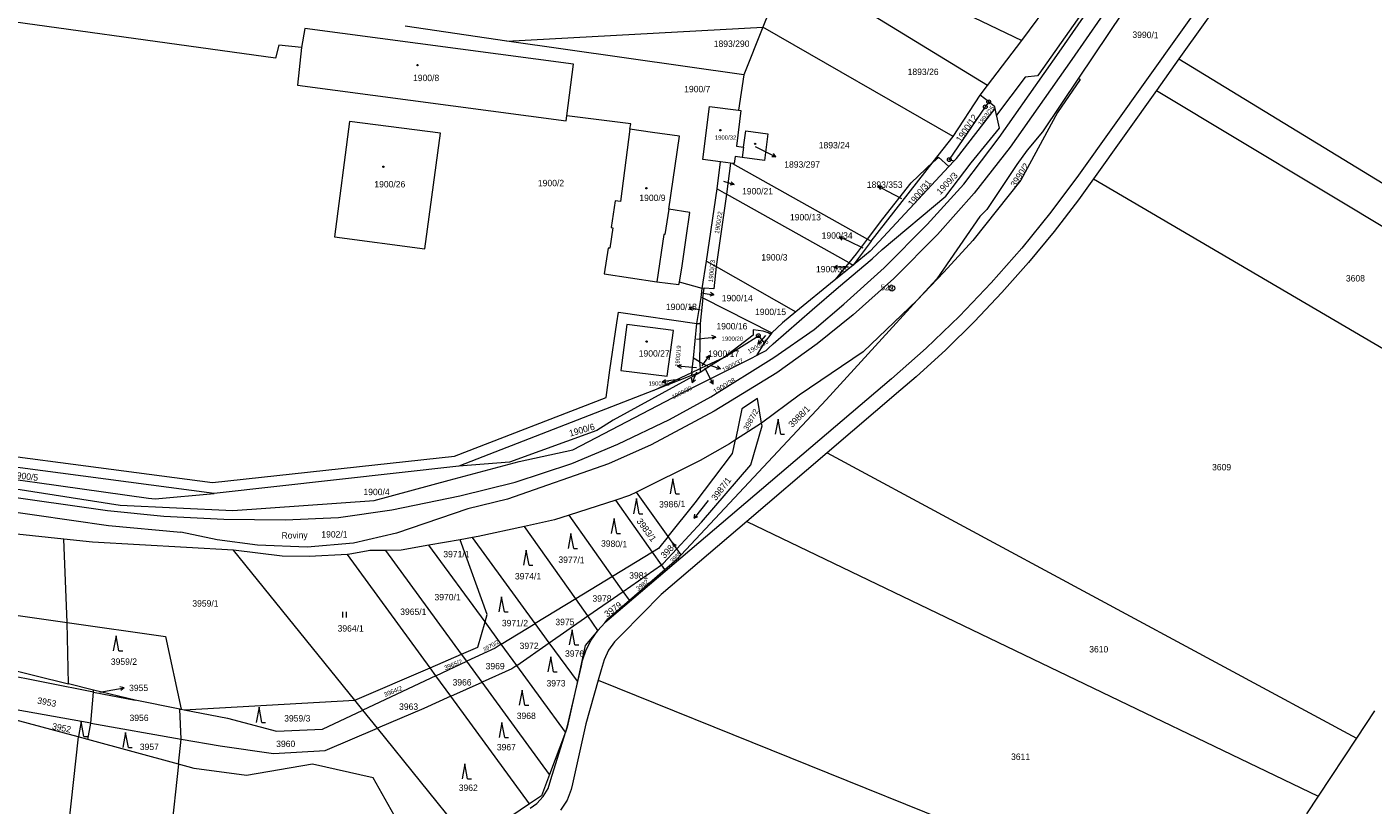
# Model space of a CAD drawing. Header units: metres. Extents: x -595226 to -593310, y -1169452 to -1167804.
# Tile 30 of 35: x -593974 to -593617, y -1169091 to -1168884. Entities that reach past the tile are written whole.
import ezdxf
from ezdxf.enums import TextEntityAlignment as Align

# ---------------------------------------------------------------- set-up
doc = ezdxf.new("R2010")
doc.units = ezdxf.units.M
doc.layers.add('geo katastr', color=5, linetype='Continuous', lineweight=0)
for name, color, linetype in [('Pop  PČ popisy', 7, 'Continuous'), ('Značky bodu BP', 7, 'Continuous'), ('Značky budov', 7, 'Continuous'), ('Značky kultur', 7, 'Continuous')]:
    doc.layers.add(name, color=color, linetype=linetype)
doc.styles.add('dgn001', font='dgn001.shx')
doc.styles.add('dgn023', font='dgn023.shx')

# ---------------------------------------------------------------- blocks, each defined once
blk = doc.blocks.new('4.02333')
at = {"layer": 'Značky budov', "color": 7, "linetype": 'Continuous', "lineweight": 13}
blk.add_circle((-0.01, 0), 0.175, dxfattribs=at)
blk = doc.blocks.new('4.02652')
at = {"layer": 'Značky budov', "color": 7, "linetype": 'Continuous', "lineweight": 13}
blk.add_circle((-0.01, 0), 0.175, dxfattribs=at)
blk = doc.blocks.new('4.02660')
at = {"layer": 'Značky budov', "color": 7, "linetype": 'Continuous', "lineweight": 13}
blk.add_circle((-0.01, 0), 0.175, dxfattribs=at)
blk = doc.blocks.new('4.02850')
at = {"layer": 'Značky budov', "color": 7, "linetype": 'Continuous', "lineweight": 13}
blk.add_circle((-0.01, 0), 0.175, dxfattribs=at)
blk = doc.blocks.new('4.021374')
at = {"layer": 'Značky budov', "color": 7, "linetype": 'Continuous', "lineweight": 13}
blk.add_circle((-0.01, 0), 0.175, dxfattribs=at)
blk = doc.blocks.new('4.021384')
at = {"layer": 'Značky budov', "color": 7, "linetype": 'Continuous', "lineweight": 13}
blk.add_circle((-0.01, 0), 0.175, dxfattribs=at)
blk = doc.blocks.new('102928')
at = {"layer": 'Pop  PČ popisy', "color": 6, "linetype": 'Continuous', "lineweight": 0}
for p, q in [((0, 0), (2.87, -0.88)), ((2.87, -0.88), (1.77, -1.06)), ((2.87, -0.88), (2.06, -0.11))]:
    blk.add_line(p, q, dxfattribs=at)
blk = doc.blocks.new('102955')
at = {"layer": 'Pop  PČ popisy', "color": 6, "linetype": 'Continuous', "lineweight": 0}
for p, q in [((0, 0), (2.96, -0.47)), ((2.96, -0.47), (2.05, 0.18)), ((2.96, -0.47), (1.9, -0.81))]:
    blk.add_line(p, q, dxfattribs=at)
blk = doc.blocks.new('102956')
at = {"layer": 'Pop  PČ popisy', "color": 6, "linetype": 'Continuous', "lineweight": 0}
for p, q in [((0, 0), (1.76, 2.43)), ((1.76, 2.43), (0.77, 1.91)), ((1.76, 2.43), (1.58, 1.32))]:
    blk.add_line(p, q, dxfattribs=at)
blk = doc.blocks.new('102957')
at = {"layer": 'Pop  PČ popisy', "color": 6, "linetype": 'Continuous', "lineweight": 0}
for p, q in [((-2.91, 0.73), (-1.82, 0.97)), ((0, 0), (-2.91, 0.73)), ((-2.91, 0.73), (-2.06, 0))]:
    blk.add_line(p, q, dxfattribs=at)
blk = doc.blocks.new('102958')
at = {"layer": 'Pop  PČ popisy', "color": 6, "linetype": 'Continuous', "lineweight": 0}
for p, q in [((-2.99, 0.26), (-1.95, 0.67)), ((0, 0), (-2.99, 0.26)), ((-2.99, 0.26), (-2.04, -0.32))]:
    blk.add_line(p, q, dxfattribs=at)
blk = doc.blocks.new('102959')
at = {"layer": 'Pop  PČ popisy', "color": 6, "linetype": 'Continuous', "lineweight": 0}
for p, q in [((0, 0), (2.98, 0.31)), ((2.98, 0.31), (1.94, 0.71)), ((2.98, 0.31), (2.04, -0.29))]:
    blk.add_line(p, q, dxfattribs=at)
blk = doc.blocks.new('1029253')
at = {"layer": 'Pop  PČ popisy', "color": 6, "linetype": 'Continuous', "lineweight": 0}
for p, q in [((0, 0), (2.96, 0.52)), ((2.96, 0.52), (1.88, 0.84)), ((2.96, 0.52), (2.06, -0.15))]:
    blk.add_line(p, q, dxfattribs=at)
blk = doc.blocks.new('1029312')
at = {"layer": 'Pop  PČ popisy', "color": 6, "linetype": 'Continuous', "lineweight": 0}
for p, q in [((0, 0), (-2.65, 1.41)), ((-2.65, 1.41), (-1.53, 1.38)), ((-2.65, 1.41), (-2, 0.5))]:
    blk.add_line(p, q, dxfattribs=at)
blk = doc.blocks.new('1029313')
at = {"layer": 'Pop  PČ popisy', "color": 6, "linetype": 'Continuous', "lineweight": 0}
for p, q in [((0, 0), (-2.01, -2.23)), ((-2.01, -2.23), (-1.71, -1.15)), ((-2.01, -2.23), (-0.97, -1.82))]:
    blk.add_line(p, q, dxfattribs=at)
blk = doc.blocks.new('1029342')
at = {"layer": 'Pop  PČ popisy', "color": 6, "linetype": 'Continuous', "lineweight": 0}
for p, q in [((0, 0), (2.7, -1.32)), ((2.7, -1.32), (1.58, -1.33)), ((2.7, -1.32), (2.02, -0.43))]:
    blk.add_line(p, q, dxfattribs=at)
blk = doc.blocks.new('1029401')
at = {"layer": 'Pop  PČ popisy', "color": 6, "linetype": 'Continuous', "lineweight": 0}
for p, q in [((-2.7, 1.32), (-1.58, 1.33)), ((0, 0), (-2.7, 1.32)), ((-2.7, 1.32), (-2.02, 0.43))]:
    blk.add_line(p, q, dxfattribs=at)
blk = doc.blocks.new('1029402')
at = {"layer": 'Pop  PČ popisy', "color": 6, "linetype": 'Continuous', "lineweight": 0}
for p, q in [((-3, 0.05), (-1.99, 0.54)), ((0, 0), (-3, 0.05)), ((-3, 0.05), (-2.01, -0.47))]:
    blk.add_line(p, q, dxfattribs=at)
blk = doc.blocks.new('1029403')
at = {"layer": 'Pop  PČ popisy', "color": 6, "linetype": 'Continuous', "lineweight": 0}
for p, q in [((0, 0), (2.82, -1.03)), ((2.82, -1.03), (1.71, -1.15)), ((2.82, -1.03), (2.05, -0.21))]:
    blk.add_line(p, q, dxfattribs=at)
blk = doc.blocks.new('1029404')
at = {"layer": 'Pop  PČ popisy', "color": 6, "linetype": 'Continuous', "lineweight": 0}
for p, q in [((0, 0), (1.36, -2.67)), ((1.36, -2.67), (0.46, -2.01)), ((1.36, -2.67), (1.35, -1.55))]:
    blk.add_line(p, q, dxfattribs=at)
blk = doc.blocks.new('1029405')
at = {"layer": 'Pop  PČ popisy', "color": 6, "linetype": 'Continuous', "lineweight": 0}
for p, q in [((0, 0), (-1.12, -2.78)), ((-1.12, -2.78), (-1.21, -1.67)), ((-1.12, -2.78), (-0.29, -2.04))]:
    blk.add_line(p, q, dxfattribs=at)
blk = doc.blocks.new('1029406')
at = {"layer": 'Pop  PČ popisy', "color": 6, "linetype": 'Continuous', "lineweight": 0}
for p, q in [((-2.97, -0.42), (-2.05, 0.22)), ((0, 0), (-2.97, -0.42)), ((-2.97, -0.42), (-1.91, -0.77))]:
    blk.add_line(p, q, dxfattribs=at)
blk = doc.blocks.new('3.08148')
at = {"layer": 'Značky kultur', "color": 7, "linetype": 'Continuous', "lineweight": 13}
for p, q in [((0, 4), (-0.75, 0)), ((0.75, 0), (0, 4)), ((0.75, 0), (1.75, 0))]:
    blk.add_line(p, q, dxfattribs=at)
blk = doc.blocks.new('3.08149')
at = {"layer": 'Značky kultur', "color": 7, "linetype": 'Continuous', "lineweight": 13}
for p, q in [((0, 4), (-0.75, 0)), ((0.75, 0), (0, 4)), ((0.75, 0), (1.75, 0))]:
    blk.add_line(p, q, dxfattribs=at)
blk = doc.blocks.new('3.08150')
at = {"layer": 'Značky kultur', "color": 7, "linetype": 'Continuous', "lineweight": 13}
for p, q in [((0, 4), (-0.75, 0)), ((0.75, 0), (0, 4)), ((0.75, 0), (1.75, 0))]:
    blk.add_line(p, q, dxfattribs=at)
blk = doc.blocks.new('3.08153')
at = {"layer": 'Značky kultur', "color": 7, "linetype": 'Continuous', "lineweight": 13}
for p, q in [((0, 4), (-0.75, 0)), ((0.75, 0), (0, 4)), ((0.75, 0), (1.75, 0))]:
    blk.add_line(p, q, dxfattribs=at)
blk = doc.blocks.new('3.0632')
at = {"layer": 'Značky kultur', "color": 7, "linetype": 'Continuous', "lineweight": 13}
for p, q in [((-0.51, 0), (-0.51, 1.5)), ((0.49, 0), (0.49, 1.5))]:
    blk.add_line(p, q, dxfattribs=at)
blk = doc.blocks.new('3.08155')
at = {"layer": 'Značky kultur', "color": 7, "linetype": 'Continuous', "lineweight": 13}
for p, q in [((0, 4), (-0.75, 0)), ((0.75, 0), (0, 4)), ((0.75, 0), (1.75, 0))]:
    blk.add_line(p, q, dxfattribs=at)
blk = doc.blocks.new('3.08156')
at = {"layer": 'Značky kultur', "color": 7, "linetype": 'Continuous', "lineweight": 13}
for p, q in [((0, 4), (-0.75, 0)), ((0.75, 0), (0, 4)), ((0.75, 0), (1.75, 0))]:
    blk.add_line(p, q, dxfattribs=at)
blk = doc.blocks.new('3.08157')
at = {"layer": 'Značky kultur', "color": 7, "linetype": 'Continuous', "lineweight": 13}
for p, q in [((0, 4), (-0.75, 0)), ((0.75, 0), (0, 4)), ((0.75, 0), (1.75, 0))]:
    blk.add_line(p, q, dxfattribs=at)
blk = doc.blocks.new('3.08158')
at = {"layer": 'Značky kultur', "color": 7, "linetype": 'Continuous', "lineweight": 13}
for p, q in [((0, 4), (-0.75, 0)), ((0.75, 0), (0, 4)), ((0.75, 0), (1.75, 0))]:
    blk.add_line(p, q, dxfattribs=at)
blk = doc.blocks.new('3.08159')
at = {"layer": 'Značky kultur', "color": 7, "linetype": 'Continuous', "lineweight": 13}
for p, q in [((0, 4), (-0.75, 0)), ((0.75, 0), (0, 4)), ((0.75, 0), (1.75, 0))]:
    blk.add_line(p, q, dxfattribs=at)
blk = doc.blocks.new('3.08160')
at = {"layer": 'Značky kultur', "color": 7, "linetype": 'Continuous', "lineweight": 13}
for p, q in [((0, 4), (-0.75, 0)), ((0.75, 0), (0, 4)), ((0.75, 0), (1.75, 0))]:
    blk.add_line(p, q, dxfattribs=at)
blk = doc.blocks.new('3.08185')
at = {"layer": 'Značky kultur', "color": 7, "linetype": 'Continuous', "lineweight": 13}
for p, q in [((0, 4), (-0.75, 0)), ((0.75, 0), (0, 4)), ((0.75, 0), (1.75, 0))]:
    blk.add_line(p, q, dxfattribs=at)
blk = doc.blocks.new('3.08186')
at = {"layer": 'Značky kultur', "color": 7, "linetype": 'Continuous', "lineweight": 13}
for p, q in [((0, 4), (-0.75, 0)), ((0.75, 0), (0, 4)), ((0.75, 0), (1.75, 0))]:
    blk.add_line(p, q, dxfattribs=at)
blk = doc.blocks.new('3.08187')
at = {"layer": 'Značky kultur', "color": 7, "linetype": 'Continuous', "lineweight": 13}
for p, q in [((0, 4), (-0.75, 0)), ((0.75, 0), (0, 4)), ((0.75, 0), (1.75, 0))]:
    blk.add_line(p, q, dxfattribs=at)
blk = doc.blocks.new('3.08188')
at = {"layer": 'Značky kultur', "color": 7, "linetype": 'Continuous', "lineweight": 13}
for p, q in [((0, 4), (-0.75, 0)), ((0.75, 0), (0, 4)), ((0.75, 0), (1.75, 0))]:
    blk.add_line(p, q, dxfattribs=at)
blk = doc.blocks.new('8.0214')
at = {"layer": 'Značky kultur', "color": 7, "linetype": 'Continuous', "lineweight": 13}
for p, q in [((1.83, 2.36), (-1.86, -2.37)), ((-1.86, -2.37), (-1.66, -1.29)), ((-1.86, -2.37), (-0.87, -1.91))]:
    blk.add_line(p, q, dxfattribs=at)
blk = doc.blocks.new('3.08189')
at = {"layer": 'Značky kultur', "color": 7, "linetype": 'Continuous', "lineweight": 13}
for p, q in [((0, 4), (-0.75, 0)), ((0.75, 0), (0, 4)), ((0.75, 0), (1.75, 0))]:
    blk.add_line(p, q, dxfattribs=at)
blk = doc.blocks.new('3.08191')
at = {"layer": 'Značky kultur', "color": 7, "linetype": 'Continuous', "lineweight": 13}
for p, q in [((0, 4), (-0.75, 0)), ((0.75, 0), (0, 4)), ((0.75, 0), (1.75, 0))]:
    blk.add_line(p, q, dxfattribs=at)
blk = doc.blocks.new('1.01122')
at = {"layer": 'Značky bodu BP', "color": 3, "linetype": 'Continuous', "lineweight": 13}
for radius in [0.75, 0.03]:
    blk.add_circle((0, 0), radius, dxfattribs=at)
blk = doc.blocks.new('1.05308')
at = {"layer": 'Značky bodu BP', "color": 3, "linetype": 'Continuous', "lineweight": 13}
for radius in [0.5, 0.0303]:
    blk.add_circle((0, 0), radius, dxfattribs=at)
blk = doc.blocks.new('1.05358')
at = {"layer": 'Značky bodu BP', "color": 3, "linetype": 'Continuous', "lineweight": 13}
for radius in [0.5, 0.0303]:
    blk.add_circle((0, 0), radius, dxfattribs=at)
blk = doc.blocks.new('1.05848')
at = {"layer": 'Značky bodu BP', "color": 3, "linetype": 'Continuous', "lineweight": 13}
for radius in [0.5, 0.0303]:
    blk.add_circle((0, 0), radius, dxfattribs=at)
blk = doc.blocks.new('1.05849')
at = {"layer": 'Značky bodu BP', "color": 3, "linetype": 'Continuous', "lineweight": 13}
for radius in [0.5, 0.0303]:
    blk.add_circle((0, 0), radius, dxfattribs=at)

msp = doc.modelspace()

# ---------------------------------------------------------------- linework, layer by layer
at = {"layer": 'geo katastr', "color": 5, "true_color": 0x0000fa}
for p, q in [((-593700.16, -1168890.96), (-593650.44, -1168819.04)), ((-593664.98, -1168846.82), (-593696.8, -1168892.91)), ((-593710.11, -1168887.85), (-593686.51, -1168855.85)), ((-593772.94, -1168869.6), (-593778.83, -1168884.33)), ((-593719.18, -1168899.86), (-593757.59, -1168876.34)), ((-593725.09, -1168880.71), (-593710.11, -1168887.85)), ((-593846.8, -1168888.05), (-593873.8, -1168884.1)), ((-593846.8, -1168888.05), (-593778.83, -1168884.33)), ((-593778.83, -1168884.33), (-593783.94, -1168896.98)), ((-593728.33, -1168913.39), (-593778.83, -1168884.33)), ((-593783.94, -1168896.98), (-593846.8, -1168888.05)), ((-593719.18, -1168899.86), (-593710.11, -1168887.85)), ((-593716.13, -1168913.61), (-593700.16, -1168890.96)), ((-593696.8, -1168892.91), (-593713.18, -1168916.17)), ((-593668.37, -1168892.73), (-593674.36, -1168901.14)), ((-593668.37, -1168892.73), (-593550.48, -1168964.71)), ((-593783.94, -1168896.98), (-593785.33, -1168906.41)), ((-593721.13, -1168902.4), (-593719.18, -1168899.86)), ((-593674.36, -1168901.14), (-593691.09, -1168924.61)), ((-593674.36, -1168901.14), (-593555.61, -1168972.61)), ((-593728.33, -1168913.39), (-593721.13, -1168902.4)), ((-593718.89, -1168904.18), (-593721.13, -1168902.4)), ((-593716.78, -1168907.69), (-593717.18, -1168905.91)), ((-593780.93, -1168916.04), (-593778.07, -1168917.45)), ((-593733.61, -1168920.13), (-593728.33, -1168913.39)), ((-593725.53, -1168926.01), (-593716.13, -1168913.61)), ((-593713.18, -1168916.17), (-593722.76, -1168928.43)), ((-593783.95, -1168916.22), (-593784.31, -1168918.92)), ((-593790.97, -1168927.27), (-593790.09, -1168920.09)), ((-593787.4, -1168920.45), (-593790.09, -1168920.09)), ((-593787.4, -1168920.45), (-593788.53, -1168928.64)), ((-593786.92, -1168920.51), (-593787.4, -1168920.45)), ((-593786.92, -1168920.51), (-593751.08, -1168940.66)), ((-593750.13, -1168941.2), (-593733.61, -1168920.13)), ((-593728.03, -1168919.82), (-593729.48, -1168921.38)), ((-593735.22, -1168936.76), (-593725.53, -1168926.01)), ((-593691.09, -1168924.61), (-593570.41, -1168995.41)), ((-593793.79, -1168946.46), (-593790.97, -1168927.27)), ((-593788.53, -1168928.64), (-593791.29, -1168947.88)), ((-593790.97, -1168927.27), (-593788.53, -1168928.64)), ((-593755.94, -1168946.93), (-593788.53, -1168928.64)), ((-593741.97, -1168929.92), (-593745.63, -1168927.94)), ((-593722.76, -1168928.43), (-593732.45, -1168939.41)), ((-593746.66, -1168948.22), (-593735.22, -1168936.76)), ((-593751.08, -1168940.66), (-593750.13, -1168941.2)), ((-593732.45, -1168939.41), (-593744.08, -1168951.08)), ((-593752.26, -1168943.03), (-593755.86, -1168941.29)), ((-593750.13, -1168941.2), (-593754.87, -1168947.53)), ((-593794.93, -1168953.7), (-593793.79, -1168946.46)), ((-593793.79, -1168946.46), (-593791.29, -1168947.88)), ((-593791.29, -1168947.88), (-593791.86, -1168953.86)), ((-593791.29, -1168947.88), (-593770.11, -1168959.96)), ((-593759.57, -1168951.36), (-593755.94, -1168946.93)), ((-593754.87, -1168947.53), (-593759.57, -1168951.36)), ((-593757.34, -1168957.87), (-593746.66, -1168948.22)), ((-593756.15, -1168948.09), (-593757, -1168948.08)), ((-593755.94, -1168946.93), (-593754.87, -1168947.53)), ((-593744.08, -1168951.08), (-593754.86, -1168960.71)), ((-593794.93, -1168953.7), (-593800.98, -1168952.01)), ((-593795.19, -1168956.15), (-593794.93, -1168953.7)), ((-593794.47, -1168953.66), (-593794.93, -1168953.7)), ((-593794.85, -1168954.93), (-593794.82, -1168954.94)), ((-593794.79, -1168956.2), (-593794.47, -1168953.66)), ((-593791.86, -1168953.86), (-593794.47, -1168953.66)), ((-593796.42, -1168963.03), (-593795.19, -1168956.15)), ((-593794.79, -1168956.2), (-593795.51, -1168963.01)), ((-593795.19, -1168956.15), (-593794.79, -1168956.2)), ((-593794.79, -1168956.2), (-593776.43, -1168965.53)), ((-593765.21, -1168964.6), (-593757.34, -1168957.87)), ((-593817.18, -1168960.05), (-593796.42, -1168963.03)), ((-593795.51, -1168959.51), (-593795.49, -1168959.51)), ((-593754.86, -1168960.71), (-593764.4, -1168968.41)), ((-594280.02, -1168965.87), (-593952.9, -1169012.68)), ((-593797.3, -1168972.26), (-593796.42, -1168963.03)), ((-593796.42, -1168963.03), (-593795.51, -1168963.01)), ((-593795.51, -1168963.01), (-593795.63, -1168973.17)), ((-593776.43, -1168965.53), (-593778.53, -1168968.15)), ((-593775.9, -1168972.09), (-593765.21, -1168964.6)), ((-594280.64, -1168969.76), (-593952.62, -1169016.62)), ((-593796.47, -1168967.15), (-593794.36, -1168966.92)), ((-593778.53, -1168968.15), (-593780.5, -1168971.53)), ((-593764.4, -1168968.41), (-593775.17, -1168976.08)), ((-593797.69, -1168976), (-593797.3, -1168972.26)), ((-593795.63, -1168973.17), (-593797.3, -1168972.26)), ((-593795.63, -1168973.17), (-593793.8, -1168974.17)), ((-593795.63, -1168973.17), (-593795.52, -1168974.98)), ((-593793.8, -1168974.17), (-593789.07, -1168971.95)), ((-593789.07, -1168971.95), (-593793.16, -1168974.52)), ((-593792.69, -1168982.49), (-593775.9, -1168972.09)), ((-593807.87, -1168980.79), (-593797.69, -1168976)), ((-593797.78, -1168976.87), (-593807.87, -1168980.79)), ((-593796.5, -1168974.76), (-593798.51, -1168974.58)), ((-593797.69, -1168976), (-593797.78, -1168976.87)), ((-593795.46, -1168976.02), (-593797.78, -1168976.87)), ((-593797.69, -1168976), (-593795.52, -1168974.98)), ((-593795.52, -1168974.98), (-593793.8, -1168974.17)), ((-593795.52, -1168974.98), (-593795.46, -1168976.02)), ((-593793.16, -1168974.52), (-593795.46, -1168976.02)), ((-593794.98, -1168974.24), (-593794.79, -1168973.98)), ((-593794.26, -1168974.8), (-593793.42, -1168976.47)), ((-593793.8, -1168974.17), (-593793.16, -1168974.52)), ((-593775.17, -1168976.08), (-593791.78, -1168986.32)), ((-593800.89, -1168977.85), (-593802.65, -1168978.08)), ((-593807.87, -1168980.79), (-593859.59, -1169000.91)), ((-593803.64, -1168988.49), (-593792.69, -1168982.49)), ((-593791.78, -1168986.32), (-593808.53, -1168995.23)), ((-593817.32, -1168995.08), (-593803.64, -1168988.49)), ((-593779.17, -1168989.46), (-593786.13, -1168993.94)), ((-593924.58, -1169008.16), (-594017.44, -1168995.81)), ((-593829.58, -1169000.17), (-593817.32, -1168995.08)), ((-593808.53, -1168995.23), (-593819.81, -1169000.31)), ((-593761.81, -1168997.33), (-593783.14, -1169015.55)), ((-593761.81, -1168997.33), (-593621.24, -1169073.08)), ((-593859.59, -1169000.91), (-593924.58, -1169008.16)), ((-593819.81, -1169000.31), (-593846.64, -1169009.68)), ((-593844.58, -1169005.11), (-593829.58, -1169000.17)), ((-593859.31, -1169008.8), (-593844.58, -1169005.11)), ((-593877.39, -1169012.5), (-593859.31, -1169008.8)), ((-593804.01, -1169019.59), (-593812.36, -1169007.78)), ((-593891.53, -1169014.49), (-593877.39, -1169012.5)), ((-593857.15, -1169012.25), (-593876.13, -1169018.67)), ((-593846.64, -1169009.68), (-593857.15, -1169012.25)), ((-593817.92, -1169009.9), (-593830.28, -1169013.89)), ((-593808.14, -1169023.73), (-593817.92, -1169009.9)), ((-593952.9, -1169012.68), (-593937.87, -1169014.21)), ((-593937.87, -1169014.21), (-593921.95, -1169015.01)), ((-593921.95, -1169015.01), (-593905.65, -1169015.17)), ((-593905.65, -1169015.17), (-593891.53, -1169014.49)), ((-593818.76, -1169030.2), (-593830.28, -1169013.89)), ((-593783.14, -1169015.55), (-593631.4, -1169088.52)), ((-593952.62, -1169016.62), (-593933.38, -1169018.4)), ((-593923.72, -1169020.47), (-593933.38, -1169018.4)), ((-593876.13, -1169018.67), (-593887.5, -1169021.35)), ((-593828.54, -1169036.16), (-593842.15, -1169016.88)), ((-593801.71, -1169022.84), (-593804.01, -1169019.59)), ((-593963.59, -1169042.4), (-593964.48, -1169020.29)), ((-593913.02, -1169021.86), (-593923.72, -1169020.47)), ((-593887.19, -1169063.06), (-593919.44, -1169023.21)), ((-593899.87, -1169022.41), (-593913.02, -1169021.86)), ((-593887.5, -1169021.35), (-593899.87, -1169022.41)), ((-593858.83, -1169050.81), (-593878.96, -1169023.26)), ((-593859.23, -1169020.42), (-593867.51, -1169021.89)), ((-593852.62, -1169042.26), (-593867.51, -1169021.89)), ((-593855.96, -1169019.84), (-593859.23, -1169020.42)), ((-593839.27, -1169042.69), (-593855.96, -1169019.84)), ((-593800.54, -1169024.42), (-593801.71, -1169022.84)), ((-593867.2, -1169054.43), (-593889.16, -1169024.37)), ((-593808.14, -1169023.73), (-593818.76, -1169030.2)), ((-593805.78, -1169027.06), (-593808.14, -1169023.73)), ((-593818.76, -1169030.2), (-593828.54, -1169036.16)), ((-593815.96, -1169034.15), (-593818.76, -1169030.2)), ((-593815.96, -1169034.15), (-593805.78, -1169027.06)), ((-593814.3, -1169036.51), (-593804.89, -1169028.34)), ((-593804.89, -1169028.34), (-593805.78, -1169027.06)), ((-593828.54, -1169036.16), (-593839.27, -1169042.69)), ((-593825.34, -1169040.68), (-593828.54, -1169036.16)), ((-593825.34, -1169040.68), (-593815.96, -1169034.15)), ((-593814.3, -1169036.51), (-593815.96, -1169034.15)), ((-593835.55, -1169047.78), (-593825.34, -1169040.68)), ((-593822.63, -1169044.53), (-593825.34, -1169040.68)), ((-593963.23, -1169058.68), (-593963.59, -1169042.4)), ((-593848.29, -1169048.19), (-593852.62, -1169042.26)), ((-593848.29, -1169048.19), (-593839.27, -1169042.69)), ((-593835.55, -1169047.78), (-593839.27, -1169042.69)), ((-593824.43, -1169047.07), (-593822.63, -1169044.53)), ((-593820.82, -1169042.48), (-593822.63, -1169044.53)), ((-593844.2, -1169053.79), (-593848.29, -1169048.19)), ((-593844.2, -1169053.79), (-593835.55, -1169047.78)), ((-593828.11, -1169057.97), (-593835.55, -1169047.78)), ((-593825.74, -1169049.69), (-593824.43, -1169047.07)), ((-593867.2, -1169054.43), (-593858.83, -1169050.81)), ((-593857.44, -1169052.7), (-593858.83, -1169050.81)), ((-593826.7, -1169052.46), (-593825.74, -1169049.69)), ((-593981.11, -1169054.28), (-593963.23, -1169058.68)), ((-593887.19, -1169063.06), (-593867.2, -1169054.43)), ((-593865.64, -1169056.57), (-593867.2, -1169054.43)), ((-593865.64, -1169056.57), (-593857.44, -1169052.7)), ((-593853.39, -1169058.26), (-593857.44, -1169052.7)), ((-593831.28, -1169071.5), (-593844.2, -1169053.79)), ((-593830.79, -1169070.19), (-593826.99, -1169053.9)), ((-593826.99, -1169053.9), (-593826.7, -1169052.46)), ((-593956.61, -1169060.87), (-593981.62, -1169055.97)), ((-593956.56, -1169060.33), (-593963.23, -1169058.68)), ((-593865.64, -1169056.57), (-593885.06, -1169065.69)), ((-593861.67, -1169062), (-593865.64, -1169056.57)), ((-593861.67, -1169062), (-593853.39, -1169058.26)), ((-593835.48, -1169082.77), (-593853.39, -1169058.26)), ((-593822.58, -1169057.75), (-593655.43, -1169125.04)), ((-593957.28, -1169069.13), (-593956.61, -1169060.87)), ((-593956.61, -1169060.87), (-593956.56, -1169060.33)), ((-593956.61, -1169060.87), (-593945.5, -1169063.05)), ((-593945.5, -1169063.05), (-593956.56, -1169060.33)), ((-593954.93, -1169060.94), (-593951.42, -1169060.29)), ((-593840.78, -1169090.59), (-593861.67, -1169062)), ((-593957.28, -1169069.13), (-593982.33, -1169064.71)), ((-593933.61, -1169065.38), (-593945.5, -1169063.05)), ((-593933.33, -1169073.35), (-593933.61, -1169065.38)), ((-593933.61, -1169065.38), (-593933.26, -1169065.45)), ((-593933.26, -1169065.45), (-593932.47, -1169065.6)), ((-593932.47, -1169065.6), (-593887.19, -1169063.06)), ((-593885.06, -1169065.69), (-593887.19, -1169063.06)), ((-593881.18, -1169070.49), (-593885.06, -1169065.69)), ((-593616.46, -1169065.82), (-593621.24, -1169073.08)), ((-593958.08, -1169073.49), (-593957.28, -1169069.13)), ((-593957.28, -1169069.13), (-593933.33, -1169073.35)), ((-593958.08, -1169073.49), (-593960.63, -1169072.79)), ((-593933.99, -1169080.04), (-593933.33, -1169073.35)), ((-593856.43, -1169101.06), (-593881.18, -1169070.49)), ((-593831.28, -1169071.5), (-593835.48, -1169082.77)), ((-593835.12, -1169084.09), (-593830.79, -1169070.19)), ((-593621.24, -1169073.08), (-593631.4, -1169088.52)), ((-593933.99, -1169080.04), (-593958.08, -1169073.49)), ((-593933.99, -1169080.04), (-593948.73, -1169214.55)), ((-593835.87, -1169086.48), (-593835.12, -1169084.09)), ((-593837.15, -1169088.64), (-593835.87, -1169086.48)), ((-593840.78, -1169090.59), (-593856.43, -1169101.06)), ((-593840.64, -1169091.71), (-593838.87, -1169090.46)), ((-593838.87, -1169090.46), (-593837.15, -1169088.64)), ((-593631.4, -1169088.52), (-593634.48, -1169093.2))]:
    msp.add_line(p, q, dxfattribs=at)
for points in [[(-593604.09, -1168786.84), (-593602.83, -1168787.93), (-593602.12, -1168789.44), (-593602.09, -1168791.1), (-593602.73, -1168792.63), (-593649.92, -1168860.29), (-593695.06, -1168923.64), (-593702.38, -1168933.48), (-593710.1, -1168943), (-593718.2, -1168952.21), (-593726.68, -1168961.07), (-593735.51, -1168969.58), (-593744.69, -1168977.71), (-593819.7, -1169041.53), (-593820.82, -1169042.48)], [(-593667.06, -1168828.74), (-593660.45, -1168833.38), (-593683.22, -1168865.38), (-593686.27, -1168869.43), (-593705.56, -1168896.8), (-593705.89, -1168897.28), (-593709.2, -1168897.6), (-593716.78, -1168907.69)], [(-593643.32, -1168857.46), (-593646.82, -1168862.48), (-593668.37, -1168892.73)], [(-593675.58, -1168869.36), (-593679.26, -1168874.33), (-593695.07, -1168897.91)], [(-593901.36, -1168889.78), (-593907.37, -1168889.11), (-593908.23, -1168892.54), (-593997.84, -1168880.22), (-594013.82, -1168993.55), (-593924.95, -1169005.22), (-593860.72, -1168998.23), (-593820.45, -1168982.67), (-593819.46, -1168975.38), (-593817.59, -1168962.82), (-593817.18, -1168960.05)], [(-593830.91, -1168907.92), (-593829.15, -1168894.19), (-593900.45, -1168884.7), (-593901.36, -1168889.78)], [(-593901.36, -1168889.78), (-593902.45, -1168899.76), (-593831.1, -1168909.25), (-593830.91, -1168907.92)], [(-593695.07, -1168897.91), (-593694.59, -1168898.26), (-593700.63, -1168906.99), (-593710.35, -1168924.95), (-593723.08, -1168941.03), (-593730.81, -1168949.35), (-593737.87, -1168956.86)], [(-593695.07, -1168897.91), (-593704.58, -1168912.1), (-593708.71, -1168916.96), (-593711.45, -1168920.77), (-593719.38, -1168932.73), (-593721.24, -1168934.6), (-593732.68, -1168951.17), (-593737.87, -1168956.86)], [(-593790.09, -1168920.09), (-593794.83, -1168919.45), (-593792.99, -1168905.42), (-593785.33, -1168906.41)], [(-593718.89, -1168904.18), (-593719.79, -1168905.5), (-593729.35, -1168919.51), (-593728.03, -1168919.82)], [(-593717.18, -1168905.91), (-593717.27, -1168905.47), (-593718.89, -1168904.18)], [(-593814.2, -1168911.42), (-593813.94, -1168910.05), (-593830.91, -1168907.92)], [(-593785.33, -1168906.41), (-593784.66, -1168906.5), (-593785.89, -1168915.97), (-593783.95, -1168916.22)], [(-593780.5, -1168971.53), (-593779.41, -1168970.94), (-593778, -1168970.19), (-593777.35, -1168969.54), (-593776.08, -1168968.42), (-593765.8, -1168959.42), (-593758.74, -1168953.39), (-593749.87, -1168945.82), (-593747.18, -1168943.34), (-593730.29, -1168929.22), (-593723.57, -1168920.4), (-593719.18, -1168915.09), (-593716, -1168911.17), (-593716.71, -1168908.01), (-593716.78, -1168907.69)], [(-593728.03, -1168919.82), (-593727.46, -1168919.21), (-593717.18, -1168905.91)], [(-593888.57, -1168909.35), (-593892.56, -1168940.04), (-593868.59, -1168943.2), (-593864.4, -1168912.49), (-593888.57, -1168909.35)], [(-593814.2, -1168911.42), (-593816.64, -1168930.64), (-593818.08, -1168930.44), (-593819.14, -1168937.5), (-593818.67, -1168937.59), (-593819.49, -1168943.06), (-593819.94, -1168942.99), (-593821.02, -1168949.86), (-593806.99, -1168951.97), (-593801.13, -1168952.71), (-593800.98, -1168952.01)], [(-593800.98, -1168952.01), (-593800.31, -1168947.72), (-593799.22, -1168940.29), (-593798.27, -1168933.58), (-593803.83, -1168932.68), (-593800.96, -1168913.28), (-593808.13, -1168912.27), (-593814.2, -1168911.42)], [(-593783.95, -1168916.22), (-593783.37, -1168911.91), (-593777.49, -1168912.7), (-593778.43, -1168919.71), (-593784.31, -1168918.92)], [(-593784.31, -1168918.92), (-593786.24, -1168918.67), (-593786.49, -1168920.57), (-593786.92, -1168920.51)], [(-593733.61, -1168920.13), (-593732.23, -1168918.82), (-593729.48, -1168921.38)], [(-593729.48, -1168921.38), (-593750.33, -1168943.83), (-593754.87, -1168947.53)], [(-593751.08, -1168940.66), (-593747.01, -1168935.26), (-593739.47, -1168925.7), (-593733.61, -1168920.13)], [(-593691.09, -1168924.61), (-593691.97, -1168925.84), (-593695.05, -1168930.18), (-593701.53, -1168938.63), (-593708.31, -1168946.84), (-593715.37, -1168954.81), (-593722.7, -1168962.53), (-593730.31, -1168969.98), (-593738.17, -1168977.16), (-593742.22, -1168980.61), (-593761.81, -1168997.33)], [(-593803.83, -1168932.68), (-593804.89, -1168939.43), (-593805.14, -1168939.41), (-593806.99, -1168951.97)], [(-593755.94, -1168946.93), (-593753.97, -1168944.53), (-593751.08, -1168940.66)], [(-593759.57, -1168951.36), (-593759.92, -1168951.65), (-593770.11, -1168959.96)], [(-593800.54, -1169024.42), (-593762.01, -1168983.32), (-593737.87, -1168956.86)], [(-593737.87, -1168956.86), (-593752.24, -1168970.57), (-593769.17, -1168982.05), (-593779.17, -1168989.46)], [(-593770.11, -1168959.96), (-593773.62, -1168962.82), (-593776.43, -1168965.53)], [(-593815, -1168963.27), (-593816.59, -1168975.54), (-593804.22, -1168977.03), (-593802.62, -1168964.85), (-593815, -1168963.27)], [(-593776.43, -1168965.53), (-593776.94, -1168965.88), (-593777.47, -1168965.5), (-593778.81, -1168965.05), (-593781.41, -1168964.73), (-593781.43, -1168966.1), (-593789.07, -1168971.95)], [(-593789.07, -1168971.95), (-593780.05, -1168966.27), (-593778.53, -1168968.15)], [(-594017.86, -1168998.89), (-594018.04, -1169000.54), (-593949.46, -1169011.3), (-593919.59, -1169012.65), (-593882.02, -1169010.06), (-593862.13, -1169004.66), (-593843.53, -1168999.67), (-593829.34, -1168996.55), (-593800.64, -1168981.64), (-593781.89, -1168972.22), (-593780.5, -1168971.53)], [(-593795.46, -1168976.02), (-593818.64, -1168988.73), (-593822.93, -1168991.42), (-593846.09, -1168999.86), (-593859.59, -1169000.91)], [(-593779.17, -1168989.46), (-593780.31, -1168982.93), (-593784.39, -1168985.71), (-593786.13, -1168993.94)], [(-593964.48, -1169020.29), (-593976.91, -1169018.94), (-593996.73, -1169016.1), (-594007.93, -1169013.57), (-594036.2, -1169009.18), (-594056.07, -1169006.82), (-594076.07, -1169003.65), (-594075.87, -1169002.25), (-594107.49, -1168997.64), (-594141.11, -1168992.74), (-594161.39, -1168989.85)], [(-593801.71, -1169022.84), (-593795.16, -1169015.76), (-593782.04, -1169000.56), (-593779.04, -1168990.22), (-593779.17, -1168989.46)], [(-594167.09, -1168993.98), (-594071.09, -1169007.96), (-594050.26, -1169014.23), (-594027.93, -1169022.11), (-594016.5, -1169028.95), (-593995.45, -1169036.82), (-593980.87, -1169039.96), (-593963.59, -1169042.4)], [(-593786.13, -1168993.94), (-593787.75, -1168994.98), (-593795.5, -1168999.41), (-593812.36, -1169007.78)], [(-593804.01, -1169019.59), (-593796.8, -1169010.65), (-593786.89, -1168997.54), (-593786.13, -1168993.94)], [(-594017.86, -1168998.89), (-593971.52, -1169005.28), (-593941.99, -1169009.41), (-593940.22, -1169009.58), (-593924.58, -1169008.16)], [(-593812.36, -1169007.78), (-593814.23, -1169008.71), (-593817.92, -1169009.9)], [(-593830.28, -1169013.89), (-593834.13, -1169015.13), (-593842.15, -1169016.88)], [(-593783.14, -1169015.55), (-593805.83, -1169034.93), (-593816.27, -1169045.56), (-593818.22, -1169047.53), (-593819.82, -1169049.79), (-593821.02, -1169052.28), (-593821.79, -1169054.94), (-593822.58, -1169057.75)], [(-593842.15, -1169016.88), (-593854.47, -1169019.58), (-593855.96, -1169019.84)], [(-593804.01, -1169019.59), (-593806.59, -1169022.79), (-593808.14, -1169023.73)], [(-593919.44, -1169023.21), (-593956.88, -1169021.12), (-593964.48, -1169020.29)], [(-593889.16, -1169024.37), (-593899.33, -1169024.87), (-593906.5, -1169024.81), (-593919.44, -1169023.21)], [(-593878.96, -1169023.26), (-593883.21, -1169023.29), (-593883.62, -1169023.39), (-593888.94, -1169024.36), (-593889.16, -1169024.37)], [(-593867.51, -1169021.89), (-593874.92, -1169023.23), (-593878.96, -1169023.26)], [(-593852.62, -1169042.26), (-593852.05, -1169040.27), (-593859.23, -1169020.42)], [(-593805.78, -1169027.06), (-593805.33, -1169026.76), (-593801.71, -1169022.84)], [(-593804.89, -1169028.34), (-593801.29, -1169025.22), (-593800.54, -1169024.42)], [(-593820.82, -1169042.48), (-593820, -1169041.46), (-593814.3, -1169036.51)], [(-593963.59, -1169042.4), (-593937.43, -1169046.1), (-593933.26, -1169065.45)], [(-593858.83, -1169050.81), (-593854.56, -1169048.97), (-593852.62, -1169042.26)], [(-593822.63, -1169044.53), (-593826.03, -1169048.5), (-593828.11, -1169057.97)], [(-593848.29, -1169048.19), (-593849.96, -1169049.2), (-593857.44, -1169052.7)], [(-593844.2, -1169053.79), (-593845.53, -1169054.72), (-593853.39, -1169058.26)], [(-593822.58, -1169057.75), (-593825.83, -1169069.35), (-593829.43, -1169085.2), (-593829.72, -1169086.71), (-593830.84, -1169089.56), (-593832.54, -1169092.26)], [(-593828.11, -1169057.97), (-593830.79, -1169070.19), (-593831.28, -1169071.5)], [(-593861.67, -1169062), (-593868.85, -1169065.23), (-593881.18, -1169070.49)], [(-593932.47, -1169065.6), (-593920.99, -1169067.85), (-593908.02, -1169071.28), (-593895.79, -1169070.73), (-593885.06, -1169065.69)], [(-593960.63, -1169072.79), (-593977.49, -1169068.21), (-593979.23, -1169067.93)], [(-593960.63, -1169072.79), (-593978.18, -1169232.86), (-593999.79, -1169430.18)], [(-593933.33, -1169073.35), (-593922.96, -1169075.18), (-593908.78, -1169077.15), (-593895.03, -1169076.39), (-593881.18, -1169070.49)], [(-593863.07, -1169105.72), (-593877.79, -1169116.79), (-593875.94, -1169095.02), (-593882.32, -1169083.61), (-593898.4, -1169080.05), (-593915.99, -1169083.04), (-593929.85, -1169081.17), (-593933.99, -1169080.04)], [(-593835.48, -1169082.77), (-593837.61, -1169088.47), (-593840.78, -1169090.59)]]:
    msp.add_lwpolyline(points, dxfattribs=at)

# ---------------------------------------------------------------- block references
for name, p in [('4.02850', (-593870.53, -1168894.41)), ('1.05308', (-593719.79, -1168905.5)), ('1.05848', (-593718.89, -1168904.18)), ('4.021384', (-593790.12, -1168911.72)), ('4.02333', (-593780.89, -1168915.33)), ('1029342', (-593778.07, -1168917.45)), ('1.05849', (-593729.35, -1168919.51)), ('4.02652', (-593879.6, -1168921.4)), ('102928', (-593789.31, -1168925.26)), ('1029312', (-593745.63, -1168927.94)), ('4.021374', (-593809.75, -1168927.12)), ('1029401', (-593755.86, -1168941.29)), ('1029402', (-593757, -1168948.08)), ('102955', (-593794.82, -1168954.94)), ('1.01122', (-593744.59, -1168953.68)), ('102957', (-593795.51, -1168959.51)), ('102959', (-593794.36, -1168966.92)), ('1.05358', (-593780.05, -1168966.27)), ('4.02660', (-593809.71, -1168967.83)), ('1029313', (-593778.13, -1168966.23)), ('102956', (-593794.79, -1168973.98)), ('102958', (-593798.51, -1168974.58)), ('1029405', (-593796.49, -1168975.91)), ('1029404', (-593793.42, -1168976.47)), ('1029403', (-593792.91, -1168974.05)), ('1029406', (-593802.65, -1168978.08)), ('3.08189', (-593774.82, -1168992.41)), ('3.08188', (-593802.73, -1169008.23)), ('3.08187', (-593812.44, -1169013.52)), ('8.0214', (-593795.24, -1169012.34)), ('3.08186', (-593818.37, -1169018.8)), ('3.08185', (-593829.8, -1169022.79)), ('3.08191', (-593841.66, -1169027.22)), ('3.08156', (-593848.21, -1169039.61)), ('3.0632', (-593889.89, -1169041.07)), ('3.08160', (-593829.49, -1169048.36)), ('3.08150', (-593950.57, -1169049.92)), ('3.08157', (-593835.18, -1169055.51)), ('1029253', (-593951.42, -1169060.29)), ('3.08155', (-593842.78, -1169064.37)), ('3.08158', (-593912.63, -1169068.92)), ('3.08148', (-593959.85, -1169072.7)), ('3.08159', (-593848.12, -1169072.94)), ('3.08149', (-593948.07, -1169075.63)), ('3.08153', (-593857.98, -1169083.89))]:
    msp.add_blockref(name, p, dxfattribs=at)

# ---------------------------------------------------------------- texts
for s, height, rotation, style, p in [('3990/1', 1.7, 359, 'dgn023', (-593680.74, -1168887.18)), ('1900/31', 1.7, 51, 'dgn023', (-593739.17, -1168932.06)), ('3987/2', 1.45, 61, 'dgn023', (-593782.9, -1168991.6)), ('3988/1', 1.7, 45, 'dgn023', (-593771.06, -1168990.77)), ('3987/1', 1.7, 53, 'dgn023', (-593791.32, -1169010.19)), ('3986/1', 1.7, 1, 'dgn023', (-593806.39, -1169011.89)), ('3983/1', 1.7, 306, 'dgn023', (-593812.48, -1169015.53)), ('Roviny', 1.7, 1, 'dgn001', (-593906.64, -1169020.16)), ('3980/1', 1.7, 358, 'dgn023', (-593821.85, -1169022.24)), ('3977/1', 1.7, 359, 'dgn023', (-593833.15, -1169026.56))]:
    msp.add_text(s, height=height, rotation=rotation, dxfattribs=dict(at, style=style)).set_placement(p)
at = {"layer": 'geo katastr', "color": 5, "true_color": 0x0000fa, "style": 'dgn023'}
for s, p in [('1893/290', (-593787.15, -1168888.74)), ('1900/8', (-593868.26, -1168897.82)), ('1893/26', (-593736.3, -1168896.19)), ('1900/7', (-593796.27, -1168900.78)), ('1893/24', (-593759.9, -1168915.69)), ('1900/2', (-593835.1, -1168925.73)), ('1900/9', (-593808.17, -1168929.65)), ('1900/21', (-593780.27, -1168927.91)), ('1900/13', (-593767.54, -1168934.81)), ('1900/3', (-593775.79, -1168945.45)), ('3608', (-593621.52, -1168951.02)), ('1900/15', (-593776.81, -1168959.94)), ('1900/16', (-593787.07, -1168963.75)), ('3609', (-593657.05, -1169001.17)), ('1900/4', (-593881.42, -1169007.75)), ('3971/1', (-593860.22, -1169024.25)), ('3981', (-593811.81, -1169029.9)), ('3959/1', (-593926.86, -1169037.34)), ('3970/1', (-593862.56, -1169035.68)), ('3978', (-593821.56, -1169036.04)), ('3965/1', (-593871.66, -1169039.55)), ('3964/1', (-593888.29, -1169043.97)), ('3971/2', (-593844.67, -1169042.56)), ('3975', (-593831.41, -1169042.27)), ('3972', (-593840.91, -1169048.59)), ('3959/2', (-593948.49, -1169052.8)), ('3976', (-593828.85, -1169050.65)), ('3610', (-593689.67, -1169049.51)), ('3969', (-593849.93, -1169053.99)), ('3955', (-593944.59, -1169059.77)), ('3966', (-593858.72, -1169058.29)), ('3973', (-593833.77, -1169058.54)), ('3963', (-593872.91, -1169064.75)), ('3956', (-593944.48, -1169067.73)), ('3959/3', (-593902.47, -1169067.85)), ('3968', (-593841.67, -1169067.18)), ('3957', (-593941.75, -1169075.41)), ('3960', (-593905.54, -1169074.63)), ('3967', (-593846.95, -1169075.51)), ('3611', (-593710.42, -1169078.04)), ('3962', (-593857.07, -1169086.28))]:
    msp.add_text(s, height=1.7, dxfattribs=at).set_placement(p, align=Align.MIDDLE_CENTER)
for s, height, rotation, p in [('1893/25', 1.2, 53, (-593719.56, -1168907.85)), ('1900/12', 1.7, 56, (-593724.72, -1168911.16)), ('1909/3', 1.7, 47, (-593729.94, -1168925.82)), ('1900/22', 1.2, 81, (-593790.64, -1168936.23)), ('1900/23', 1.2, 84, (-593792.43, -1168949.08)), ('1900/6', 1.7, 16, (-593826.9, -1168991.29)), ('1900/5', 1.7, 353, (-593974.73, -1169003.56)), ('3984', 1.7, 46, (-593803.83, -1169023.11)), ('3985', 1.1, 45, (-593802, -1169025.02)), ('3982', 1.2, 38, (-593810.88, -1169032.48)), ('3979', 1.7, 36, (-593818.63, -1169038.92)), ('3970/2', 1.1, 30, (-593851.06, -1169048.57)), ('3965/2', 1.2, 22, (-593861.07, -1169053.62)), ('3953', 1.7, 349, (-593968.97, -1169063.54)), ('3964/2', 1.2, 22, (-593877.04, -1169060.69)), ('3952', 1.7, 349, (-593965.04, -1169070.37))]:
    msp.add_text(s, height=height, rotation=rotation, dxfattribs=at).set_placement(p, align=Align.MIDDLE_CENTER)
for s, height, p in [('1900/32', 1.139, (-593788.75, -1168914.21)), ('1893/297', 1.7, (-593768.43, -1168921.64)), ('1900/26', 1.7, (-593877.9, -1168926.9)), ('1893/353', 1.7, (-593746.5, -1168927.01)), ('1900/14', 1.7, (-593785.64, -1168957.13)), ('1900/18', 1.7, (-593800.48, -1168959.46)), ('1900/20', 1.139, (-593786.94, -1168967.62)), ('1900/27', 1.7, (-593807.7, -1168971.81)), ('1900/17', 1.7, (-593789.26, -1168971.89))]:
    msp.add_text(s, height=height, dxfattribs=at).set_placement(p, align=Align.CENTER)
for s, height, rotation, p in [('3990/2', 1.7, 57, (-593709.92, -1168924.06)), ('1900/19', 1.139, 85, (-593800.8, -1168971.74))]:
    msp.add_text(s, height=height, rotation=rotation, dxfattribs=at).set_placement(p, align=Align.CENTER)
at = {"layer": 'geo katastr', "color": 5, "true_color": 0x0000fa}
for s, height, style, p in [('1900/34', 1.7, 'dgn023', (-593755.02, -1168940.51)), ('529', 1.5, 'dgn001', (-593744.19, -1168954.18))]:
    msp.add_text(s, height=height, dxfattribs=dict(at, style=style)).set_placement(p, align=Align.RIGHT)
at = {"layer": 'geo katastr', "color": 5, "true_color": 0x0000fa, "style": 'dgn023'}
for s, height, p in [('1900/35', 1.7, (-593756.53, -1168948.59)), ('1900/40', 1.139, (-593803.53, -1168978.96))]:
    msp.add_text(s, height=height, dxfattribs=at).set_placement(p, align=Align.MIDDLE_RIGHT)
msp.add_text('1900/36', height=1.2, rotation=29, dxfattribs=at).set_placement((-593777.82, -1168967.12), align=Align.TOP_RIGHT)
msp.add_text('1900/37', height=1.2, rotation=27, dxfattribs=at).set_placement((-593789.52, -1168975.46), align=Align.MIDDLE_LEFT)
msp.add_text('1900/39', height=1.139, rotation=27, dxfattribs=at).set_placement((-593800.59, -1168980.81), align=Align.TOP_CENTER)
msp.add_text('1900/38', height=1.301, rotation=31, dxfattribs=at).set_placement((-593792.19, -1168980.66), align=Align.TOP_LEFT)
for s, p in [('1902/1', (-593896.08, -1169019.85)), ('3974/1', (-593844.68, -1169030.98))]:
    msp.add_text(s, height=1.7, dxfattribs=at).set_placement(p)

doc.saveas('drawing.dxf')
